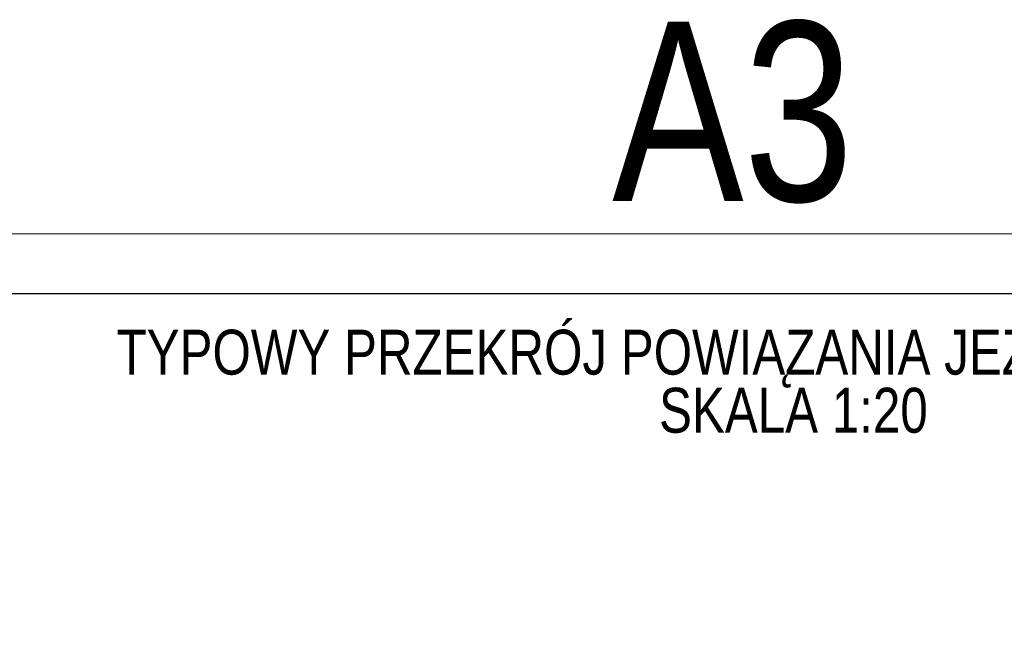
# Model space of a CAD drawing. Header units: centimetres. Extents: x 18523 to 20440, y 3406 to 4072.
# Tile 13 of 14: x 19734 to 20063, y 3869 to 4072. Entities that reach past the tile are written whole.
import ezdxf

# ---------------------------------------------------------------- set-up
doc = ezdxf.new("R2010")
doc.units = ezdxf.units.CM
doc.header["$MEASUREMENT"] = 0
for name, color, linetype, lineweight in [('Level 26', 7, 'Continuous', 0), ('LEVEL_63', 7, 'Continuous', 0), ('WYMIAROWANIE', 7, 'Continuous', 0)]:
    doc.layers.add(name, color=color, linetype=linetype, lineweight=lineweight)
doc.styles.add('Style-Arial Narrow', font='ARIALN.TTF')

msp = doc.modelspace()

# ---------------------------------------------------------------- linework, layer by layer
at = {"layer": 'Level 26', "color": 7, "linetype": 'Continuous', "lineweight": 0, "ltscale": 100, "flags": 128}
msp.add_lwpolyline([(19567.43, 4000.15), (20407.43, 4000.15), (20407.43, 3406.15), (19567.43, 3406.15)], close=True, dxfattribs=at)
at = {"layer": 'WYMIAROWANIE', "color": 7, "linetype": 'Continuous', "lineweight": 30, "ltscale": 100, "flags": 128}
msp.add_lwpolyline([(19587.43, 3980.15), (20387.43, 3980.15), (20387.43, 3426.15), (19587.43, 3426.15)], close=True, dxfattribs=at)

# ---------------------------------------------------------------- texts
at = {"layer": 'LEVEL_63', "color": 7, "linetype": 'Continuous', "style": 'Style-Arial Narrow'}
for s, insert, char_height, attachment_point, line_spacing_factor in [('\\H1x;\\W0.96;A3', (19932.24, 4040.65), 60, 4, 0.6), ('\\H1x;\\W0.96;TYPOWY PRZEKRÓJ POWIĄZANIA JEZDNI ORAZ ZJAZDU\\PSKALA 1:20', (19992.85, 3950.76), 15, 5, 0.776525)]:
    msp.add_mtext(s, dxfattribs=dict(at, insert=insert, char_height=char_height, attachment_point=attachment_point, line_spacing_factor=line_spacing_factor))

doc.saveas('drawing.dxf')
